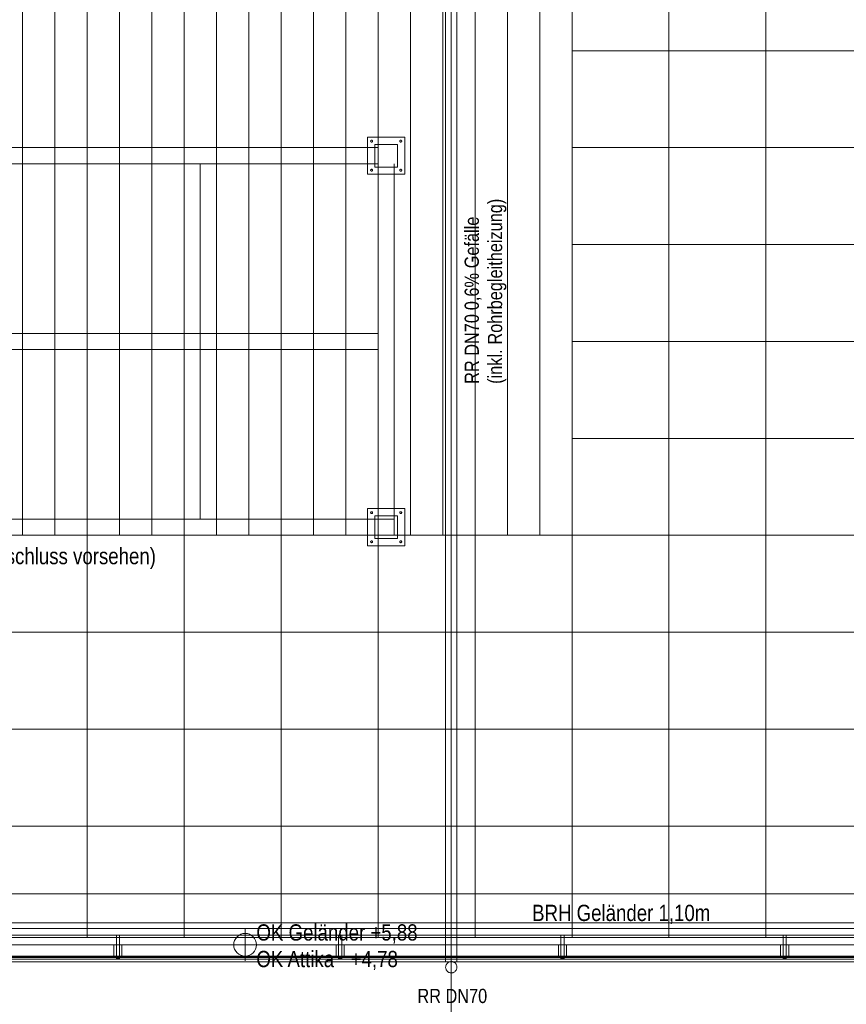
# Model space of a CAD drawing. Extents: x -620 to 300, y 62 to 1107.
# Tile 20 of 109: x -344 to -242, y 197 to 319. Entities that reach past the tile are written whole.
import ezdxf
from ezdxf.lldxf.tags import DXFTag

# ---------------------------------------------------------------- set-up
doc = ezdxf.new("R2010")
doc.units = 0
doc.layers.get('0').update_dxf_attribs({"lineweight": 35})
for name, color, linetype, lineweight, true_color in [('30 -33 Aussenwände- 7 Fassade_ Elemente', 7, 'Continuous', 9, 0x00aacc), ('30 -34 Innenwände- 6 Elemente', 7, 'Continuous', 9, 0xff6633), ('30 -36 Dächer- 3 Dachbeläge', 7, 'Continuous', 15, 0x9999ff), ('30 -36 Dächer- 4 Dachbekleidungen', 7, 'Continuous', 9, 0xccccff), ('40 -41 Abwasser_Wasser_Gas- 1 Abwasser + sanitäre Anlagen', 7, 'Continuous', 9, 0xff6633), ('70 -72 Beschriftung- 1 Beschriftung allgemein', 7, 'Continuous', 9, 0xff6633), ('70 -75 Raumstempel- 1 Raumstempel', 1, 'Continuous', 50, 0xff0000)]:
    doc.layers.add(name, color=color, linetype=linetype, lineweight=lineweight, true_color=true_color)
for name, color, linetype, lineweight in [('40 -41 Abwasser_Wasser_Gas- 2 Wasser-1', 7, 'Continuous', 15), ('60- 61 allgemeine Ausstattung- 4 Terrassen', 7, 'Continuous', 9), ('70 -71 Achsen- 1 Gebäudeachsen', 7, 'STRICHPUNKT2-A06G9G5P8I', 18), ('70 -72 Beschriftung- 5 Höhenkoten', 7, 'Continuous', 15), ('Keine-1', 7, 'Continuous', 15)]:
    doc.layers.add(name, color=color, linetype=linetype, lineweight=lineweight)
doc.styles.get("Standard").update_dxf_attribs({"font": 'ARIALN.TTF'})
tags = doc.linetypes.add('grob-A06G9G5Q8I', pattern=[14, 3, -8, 3]).pattern_tags.tags
tags[8:9] = [DXFTag(74, 4), DXFTag(75, 0), DXFTag(340, '0'), DXFTag(46, 0.0), DXFTag(50, 0.0), DXFTag(44, 0.0), DXFTag(45, 0.0)]
tags[6:7] = [DXFTag(74, 4), DXFTag(75, 0), DXFTag(340, '0'), DXFTag(46, 0.0), DXFTag(50, 0.0), DXFTag(44, 0.0), DXFTag(45, 0.0)]
tags[4:5] = [DXFTag(74, 4), DXFTag(75, 0), DXFTag(340, '0'), DXFTag(46, 0.0), DXFTag(50, 0.0), DXFTag(44, 0.0), DXFTag(45, 0.0)]
tags = doc.linetypes.add('STRICHPUNKT2-A06G9G5P8I', pattern=[12.7, 6.35, -3.175, 0, -3.175]).pattern_tags.tags
tags[10:11] = [DXFTag(74, 4), DXFTag(75, 0), DXFTag(340, '0'), DXFTag(46, 0.0), DXFTag(50, 0.0), DXFTag(44, 0.0), DXFTag(45, 0.0)]
tags[8:9] = [DXFTag(74, 4), DXFTag(75, 0), DXFTag(340, '0'), DXFTag(46, 0.0), DXFTag(50, 0.0), DXFTag(44, 0.0), DXFTag(45, 0.0)]
tags[6:7] = [DXFTag(74, 4), DXFTag(75, 0), DXFTag(340, '0'), DXFTag(46, 0.0), DXFTag(50, 0.0), DXFTag(44, 0.0), DXFTag(45, 0.0)]
tags[4:5] = [DXFTag(74, 4), DXFTag(75, 0), DXFTag(340, '0'), DXFTag(46, 0.0), DXFTag(50, 0.0), DXFTag(44, 0.0), DXFTag(45, 0.0)]

# ---------------------------------------------------------------- blocks, each defined once
blk = doc.blocks.new('Referenz-A06G9G5R8I')
at = {"layer": '30 -33 Aussenwände- 7 Fassade_ Elemente', "color": 0, "linetype": 'Continuous', "ltscale": 0.13}
blk.add_line((31.72, 203.13), (-395.08, 203.13), dxfattribs=at)
at = {"layer": '30 -34 Innenwände- 6 Elemente', "color": 0, "linetype": 'Continuous', "ltscale": 0.13}
for p, q in [((31.12, 206.63), (-399.28, 206.63)), ((-398.48, 205.83), (31.12, 205.83)), ((31.12, 204.63), (-397.28, 204.63)), ((-395.48, 202.83), (31.12, 202.83))]:
    blk.add_line(p, q, dxfattribs=at)
at = {"layer": '30 -36 Dächer- 3 Dachbeläge', "color": 0, "linetype": 'Continuous', "ltscale": 0.15}
for p, q in [((-398.48, 205.83), (31.12, 205.83)), ((31.12, 202.53), (-398.48, 202.53))]:
    blk.add_line(p, q, dxfattribs=at)
at = {"layer": '30 -36 Dächer- 3 Dachbeläge', "color": 0, "lineweight": 9}
for p, q in [((-331.53, 203.23), (-331.93, 203.23)), ((-331.93, 203.23), (-331.93, 202.83)), ((-331.53, 202.83), (-331.53, 203.23)), ((-304.03, 203.23), (-304.43, 203.23)), ((-304.43, 203.23), (-304.43, 202.83)), ((-304.03, 202.83), (-304.03, 203.23)), ((-276.53, 203.23), (-276.93, 203.23)), ((-276.93, 203.23), (-276.93, 202.83)), ((-276.53, 202.83), (-276.53, 203.23)), ((-249.03, 203.23), (-249.43, 203.23)), ((-249.43, 203.23), (-249.43, 202.83)), ((-249.03, 202.83), (-249.03, 203.23))]:
    blk.add_line(p, q, dxfattribs=at)
at = {"layer": '30 -36 Dächer- 3 Dachbeläge', "color": 0, "lineweight": 0}
for points in [[(-331.93, 202.83), (-331.93, 203.23), (-331.53, 202.83)], [(-331.53, 202.83), (-331.93, 203.23), (-331.53, 203.23)], [(-304.43, 202.83), (-304.43, 203.23), (-304.03, 202.83)], [(-304.03, 202.83), (-304.43, 203.23), (-304.03, 203.23)], [(-276.93, 202.83), (-276.93, 203.23), (-276.53, 202.83)], [(-276.53, 202.83), (-276.93, 203.23), (-276.53, 203.23)], [(-249.43, 202.83), (-249.43, 203.23), (-249.03, 202.83)], [(-249.03, 202.83), (-249.43, 203.23), (-249.03, 203.23)]]:
    blk.add_solid(points, dxfattribs=at)
at = {"layer": '30 -36 Dächer- 4 Dachbekleidungen', "color": 0, "linetype": 'Continuous', "ltscale": 0.13}
for p, q in [((31.12, 206.63), (-399.28, 206.63)), ((-398.48, 205.83), (31.12, 205.83)), ((-331.53, 205.83), (-331.93, 205.83)), ((-331.93, 205.83), (-331.93, 204.63)), ((-331.53, 204.63), (-331.53, 205.83)), ((-304.03, 205.83), (-304.43, 205.83)), ((-304.43, 205.83), (-304.43, 204.63)), ((-304.03, 204.63), (-304.03, 205.83)), ((-276.53, 205.83), (-276.93, 205.83)), ((-276.93, 205.83), (-276.93, 204.63)), ((-276.53, 204.63), (-276.53, 205.83)), ((-249.03, 205.83), (-249.43, 205.83)), ((-249.43, 205.83), (-249.43, 204.63)), ((-249.03, 204.63), (-249.03, 205.83)), ((31.12, 204.63), (-397.28, 204.63)), ((-332.23, 204.63), (-332.23, 203.23)), ((-331.93, 203.23), (-331.93, 204.63)), ((-331.53, 204.63), (-331.53, 203.23)), ((-331.23, 204.63), (-331.23, 203.23)), ((-304.73, 204.63), (-304.73, 203.23)), ((-304.43, 203.23), (-304.43, 204.63)), ((-304.03, 204.63), (-304.03, 203.23)), ((-303.73, 204.63), (-303.73, 203.23)), ((-277.23, 204.63), (-277.23, 203.23)), ((-276.93, 203.23), (-276.93, 204.63)), ((-276.53, 204.63), (-276.53, 203.23)), ((-276.23, 204.63), (-276.23, 203.23)), ((-249.73, 204.63), (-249.73, 203.23)), ((-249.43, 203.23), (-249.43, 204.63)), ((-249.03, 204.63), (-249.03, 203.23)), ((-248.73, 204.63), (-248.73, 203.23)), ((-395.48, 202.83), (31.12, 202.83)), ((-332.23, 203.23), (-331.93, 203.23)), ((-331.53, 203.23), (-331.93, 203.23)), ((-331.23, 203.23), (-331.53, 203.23)), ((-304.73, 203.23), (-304.43, 203.23)), ((-304.03, 203.23), (-304.43, 203.23)), ((-303.73, 203.23), (-304.03, 203.23)), ((-277.23, 203.23), (-276.93, 203.23)), ((-276.53, 203.23), (-276.93, 203.23)), ((-276.23, 203.23), (-276.53, 203.23)), ((-249.73, 203.23), (-249.43, 203.23)), ((-249.03, 203.23), (-249.43, 203.23)), ((-248.73, 203.23), (-249.03, 203.23))]:
    blk.add_line(p, q, dxfattribs=at)
at = {"layer": '40 -41 Abwasser_Wasser_Gas- 1 Abwasser + sanitäre Anlagen', "color": 0, "linetype": 'grob-A06G9G5Q8I', "ltscale": 0.13}
for p, q in [((-291.18, 202.52), (-291.18, 365.77)), ((-289.78, 365.77), (-289.78, 202.52)), ((-289.78, 202.52), (-291.18, 202.52))]:
    blk.add_line(p, q, dxfattribs=at)
at = {"layer": '40 -41 Abwasser_Wasser_Gas- 2 Wasser-1', "color": 0, "linetype": 'Continuous', "ltscale": 0.15}
for p, q in [((-290.96, 202.36), (-290.9, 202.4)), ((-290.96, 202.36), (-290.9, 202.4)), ((-290.9, 202.4), (-290.85, 202.44)), ((-290.9, 202.4), (-290.85, 202.44)), ((-290.85, 202.44), (-290.79, 202.48)), ((-290.85, 202.44), (-290.79, 202.48)), ((-290.79, 202.48), (-290.72, 202.5)), ((-290.79, 202.48), (-290.72, 202.5)), ((-290.72, 202.5), (-290.66, 202.52)), ((-290.72, 202.5), (-290.66, 202.52)), ((-290.66, 202.52), (-290.59, 202.54)), ((-290.66, 202.52), (-290.59, 202.54)), ((-290.59, 202.54), (-290.52, 202.55)), ((-290.59, 202.54), (-290.52, 202.55)), ((-290.52, 202.55), (-290.46, 202.55)), ((-290.52, 202.55), (-290.46, 202.55)), ((-290.46, 202.55), (-290.39, 202.54)), ((-290.46, 202.55), (-290.39, 202.54)), ((-290.39, 202.54), (-290.32, 202.53)), ((-290.39, 202.54), (-290.32, 202.53)), ((-290.32, 202.53), (-290.25, 202.51)), ((-290.32, 202.53), (-290.25, 202.51)), ((-290.25, 202.51), (-290.19, 202.49)), ((-290.25, 202.51), (-290.19, 202.49)), ((-290.19, 202.49), (-290.13, 202.45)), ((-290.19, 202.49), (-290.13, 202.45)), ((-290.13, 202.45), (-290.07, 202.42)), ((-290.13, 202.45), (-290.07, 202.42)), ((-290.07, 202.42), (-290.02, 202.37)), ((-290.07, 202.42), (-290.02, 202.37)), ((-291.18, 201.87), (-291.17, 201.94)), ((-291.18, 201.87), (-291.17, 201.94)), ((-291.18, 201.8), (-291.18, 201.87)), ((-291.18, 201.8), (-291.18, 201.87)), ((-291.17, 201.73), (-291.18, 201.8)), ((-291.17, 201.73), (-291.18, 201.8)), ((-291.17, 201.94), (-291.16, 202.01)), ((-291.17, 201.94), (-291.16, 202.01)), ((-291.15, 201.67), (-291.17, 201.73)), ((-291.15, 201.67), (-291.17, 201.73)), ((-291.16, 202.01), (-291.14, 202.07)), ((-291.16, 202.01), (-291.14, 202.07)), ((-291.13, 201.6), (-291.15, 201.67)), ((-291.13, 201.6), (-291.15, 201.67)), ((-291.14, 202.07), (-291.12, 202.14)), ((-291.14, 202.07), (-291.12, 202.14)), ((-291.11, 201.54), (-291.13, 201.6)), ((-291.11, 201.54), (-291.13, 201.6)), ((-291.12, 202.14), (-291.08, 202.2)), ((-291.12, 202.14), (-291.08, 202.2)), ((-291.07, 201.48), (-291.11, 201.54)), ((-291.07, 201.48), (-291.11, 201.54)), ((-291.08, 202.2), (-291.05, 202.26)), ((-291.08, 202.2), (-291.05, 202.26)), ((-291.03, 201.42), (-291.07, 201.48)), ((-291.03, 201.42), (-291.07, 201.48)), ((-291.05, 202.26), (-291, 202.31)), ((-291.05, 202.26), (-291, 202.31)), ((-290.99, 201.37), (-291.03, 201.42)), ((-290.99, 201.37), (-291.03, 201.42)), ((-291, 202.31), (-290.96, 202.36)), ((-291, 202.31), (-290.96, 202.36)), ((-290.94, 201.32), (-290.99, 201.37)), ((-290.94, 201.32), (-290.99, 201.37)), ((-290.89, 201.28), (-290.94, 201.32)), ((-290.89, 201.28), (-290.94, 201.32)), ((-290.83, 201.24), (-290.89, 201.28)), ((-290.83, 201.24), (-290.89, 201.28)), ((-290.77, 201.21), (-290.83, 201.24)), ((-290.77, 201.21), (-290.83, 201.24)), ((-290.7, 201.18), (-290.77, 201.21)), ((-290.7, 201.18), (-290.77, 201.21)), ((-290.64, 201.17), (-290.7, 201.18)), ((-290.64, 201.17), (-290.7, 201.18)), ((-290.57, 201.15), (-290.64, 201.17)), ((-290.57, 201.15), (-290.64, 201.17)), ((-290.3, 201.17), (-290.36, 201.16)), ((-290.3, 201.17), (-290.36, 201.16)), ((-290.23, 201.19), (-290.3, 201.17)), ((-290.23, 201.19), (-290.3, 201.17)), ((-290.17, 201.22), (-290.23, 201.19)), ((-290.17, 201.22), (-290.23, 201.19)), ((-290.11, 201.25), (-290.17, 201.22)), ((-290.11, 201.25), (-290.17, 201.22)), ((-290.05, 201.29), (-290.11, 201.25)), ((-290.05, 201.29), (-290.11, 201.25)), ((-290, 201.34), (-290.05, 201.29)), ((-290, 201.34), (-290.05, 201.29)), ((-290.02, 202.37), (-289.97, 202.33)), ((-290.02, 202.37), (-289.97, 202.33)), ((-289.95, 201.39), (-290, 201.34)), ((-289.95, 201.39), (-290, 201.34)), ((-289.97, 202.33), (-289.92, 202.27)), ((-289.97, 202.33), (-289.92, 202.27)), ((-289.91, 201.44), (-289.95, 201.39)), ((-289.91, 201.44), (-289.95, 201.39)), ((-289.92, 202.27), (-289.88, 202.22)), ((-289.92, 202.27), (-289.88, 202.22)), ((-289.87, 201.5), (-289.91, 201.44)), ((-289.87, 201.5), (-289.91, 201.44)), ((-289.88, 202.22), (-289.85, 202.16)), ((-289.88, 202.22), (-289.85, 202.16)), ((-289.84, 201.56), (-289.87, 201.5)), ((-289.84, 201.56), (-289.87, 201.5)), ((-289.85, 202.16), (-289.82, 202.09)), ((-289.85, 202.16), (-289.82, 202.09)), ((-289.82, 201.62), (-289.84, 201.56)), ((-289.82, 201.62), (-289.84, 201.56)), ((-289.82, 202.09), (-289.8, 202.03)), ((-289.82, 202.09), (-289.8, 202.03)), ((-289.8, 201.69), (-289.82, 201.62)), ((-289.8, 201.69), (-289.82, 201.62)), ((-289.8, 202.03), (-289.79, 201.96)), ((-289.8, 202.03), (-289.79, 201.96)), ((-289.78, 201.76), (-289.8, 201.69)), ((-289.78, 201.76), (-289.8, 201.69)), ((-289.79, 201.96), (-289.78, 201.89)), ((-289.79, 201.96), (-289.78, 201.89)), ((-289.78, 201.89), (-289.78, 201.82)), ((-289.78, 201.89), (-289.78, 201.82)), ((-289.78, 201.82), (-289.78, 201.76)), ((-289.78, 201.82), (-289.78, 201.76)), ((-290.5, 201.15), (-290.57, 201.15)), ((-290.5, 201.15), (-290.57, 201.15)), ((-290.43, 201.15), (-290.5, 201.15)), ((-290.43, 201.15), (-290.5, 201.15)), ((-290.36, 201.16), (-290.43, 201.15)), ((-290.36, 201.16), (-290.43, 201.15))]:
    blk.add_line(p, q, dxfattribs=at)
at = {"layer": '60- 61 allgemeine Ausstattung- 4 Terrassen', "color": 0}
for p, q in [((-343.54, 255.33), (-343.54, 363.99)), ((-339.54, 255.33), (-339.54, 363.99)), ((-335.54, 255.33), (-335.54, 363.99)), ((-331.54, 255.33), (-331.54, 363.99)), ((-327.54, 255.33), (-327.54, 363.99)), ((-323.54, 255.33), (-323.54, 363.99)), ((-319.54, 255.33), (-319.54, 363.99)), ((-315.54, 255.33), (-315.54, 363.99)), ((-311.54, 255.33), (-311.54, 363.99)), ((-307.54, 255.33), (-307.54, 363.99)), ((-303.54, 255.33), (-303.54, 363.99)), ((-299.54, 255.33), (-299.54, 363.99)), ((-295.54, 255.33), (-295.54, 363.99)), ((-291.54, 255.33), (-291.54, 363.99)), ((-287.54, 255.33), (-287.54, 363.99)), ((-283.54, 255.33), (-283.54, 363.99)), ((-279.54, 255.33), (-279.54, 363.99)), ((-275.54, 205.53), (-275.54, 363.99)), ((-275.54, 363.99), (-275.54, 255.33)), ((-275.54, 303.33), (-275.54, 363.99)), ((-263.54, 205.53), (-263.54, 363.99)), ((-251.54, 205.53), (-251.54, 363.99)), ((-275.54, 315.33), (-138.06, 315.33)), ((-299.94, 303.73), (-297.14, 303.73)), ((-299.94, 300.93), (-299.94, 303.73)), ((-297.14, 303.73), (-297.14, 300.93)), ((-275.54, 303.33), (-138.06, 303.33)), ((-275.54, 255.33), (-275.54, 303.33)), ((-297.14, 300.93), (-299.94, 300.93)), ((-275.54, 291.33), (-138.06, 291.33)), ((-275.54, 279.33), (-138.06, 279.33)), ((-275.54, 267.33), (-138.06, 267.33)), ((-299.94, 257.73), (-297.14, 257.73)), ((-299.94, 254.93), (-299.94, 257.73)), ((-297.14, 257.73), (-297.14, 254.93)), ((-275.54, 255.33), (-395.54, 255.33)), ((-395.54, 255.33), (-275.54, 255.33)), ((-335.54, 205.53), (-335.54, 255.33)), ((-323.54, 205.53), (-323.54, 255.33)), ((-311.54, 205.53), (-311.54, 255.33)), ((-297.14, 254.93), (-299.94, 254.93)), ((-299.54, 205.53), (-299.54, 255.33)), ((-287.54, 205.53), (-287.54, 255.33)), ((-275.54, 255.33), (-138.06, 255.33)), ((-443.54, 243.33), (-138.06, 243.33)), ((-443.54, 231.33), (-138.06, 231.33)), ((-443.54, 219.33), (-138.06, 219.33)), ((-447.08, 207.33), (-138.06, 207.33)), ((-399.28, 205.53), (-138.06, 205.53))]:
    blk.add_line(p, q, dxfattribs=at)
at = {"layer": '60- 61 allgemeine Ausstattung- 4 Terrassen', "color": 0, "linetype": 'grob-A06G9G5Q8I', "ltscale": 0.13}
for p, q in [((-395.54, 303.33), (-299.54, 303.33)), ((-299.54, 301.33), (-393.54, 301.33)), ((-323.54, 301.33), (-323.54, 257.33)), ((-321.54, 301.33), (-321.54, 257.33)), ((-299.54, 302.33), (-299.54, 257.33)), ((-297.54, 301.33), (-297.54, 255.33)), ((-393.54, 280.33), (-299.54, 280.33)), ((-299.54, 278.33), (-393.54, 278.33)), ((-395.54, 257.33), (-297.54, 257.33)), ((-297.54, 255.33), (-395.54, 255.33))]:
    blk.add_line(p, q, dxfattribs=at)
at = {"layer": '60- 61 allgemeine Ausstattung- 4 Terrassen', "color": 0, "linetype": 'Continuous', "lineweight": 18, "ltscale": 0.18}
blk.add_line((31.12, 202.53), (-395.08, 202.53), dxfattribs=at)
at = {"layer": '70 -71 Achsen- 1 Gebäudeachsen', "color": 0, "linetype": 'STRICHPUNKT2-A06G9G5P8I', "ltscale": 0.18}
for p, q in [((-290.48, 1075.87), (-290.48, 76.43)), ((-538.53, 210.93), (76.47, 210.93))]:
    blk.add_line(p, q, dxfattribs=at)
at = {"layer": '70 -72 Beschriftung- 5 Höhenkoten', "color": 0, "linetype": 'Continuous', "ltscale": 0.15}
for p, q in [((-316, 202.63), (-316, 206.63)), ((-316, 204.63), (-316, 206.03)), ((-316, 206.03), (-316, 204.63)), ((-318, 204.63), (-290.51, 204.63)), ((-317.4, 204.63), (-316, 204.63)), ((-316, 204.63), (-317.4, 204.63)), ((-314.6, 204.63), (-316, 204.63)), ((-316, 204.63), (-316, 203.23)), ((-316, 204.63), (-314.6, 204.63)), ((-316, 203.23), (-316, 204.63))]:
    blk.add_line(p, q, dxfattribs=at)
for major_axis in [(0, 1.4), (1.4, 0), (-1.4, 0), (0, -1.4)]:
    blk.add_ellipse((-316, 204.63), major_axis=major_axis, ratio=1, start_param=0, end_param=1.570796, dxfattribs=at)
at = {"layer": '70 -75 Raumstempel- 1 Raumstempel', "color": 0, "linetype": 'Continuous', "ltscale": 0.5}
blk.add_line((-401.48, 203.13), (31.72, 203.13), dxfattribs=at)
at = {"layer": 'Keine-1', "color": 0, "linetype": 'grob-A06G9G5Q8I', "lineweight": 9, "ltscale": 0.13}
for p, q in [((-300.84, 304.63), (-296.24, 304.63)), ((-300.84, 300.03), (-300.84, 304.63)), ((-300.46, 304.15), (-300.45, 304.17)), ((-300.46, 304.14), (-300.46, 304.15)), ((-300.46, 304.13), (-300.46, 304.14)), ((-300.46, 304.12), (-300.46, 304.13)), ((-300.46, 304.11), (-300.46, 304.12)), ((-300.45, 304.1), (-300.46, 304.11)), ((-300.45, 304.18), (-300.44, 304.19)), ((-300.45, 304.17), (-300.45, 304.18)), ((-300.45, 304.09), (-300.45, 304.1)), ((-300.44, 304.07), (-300.45, 304.09)), ((-300.44, 304.2), (-300.43, 304.21)), ((-300.44, 304.19), (-300.44, 304.2)), ((-300.44, 304.06), (-300.44, 304.07)), ((-300.43, 304.06), (-300.44, 304.06)), ((-300.43, 304.21), (-300.42, 304.22)), ((-300.42, 304.05), (-300.43, 304.06)), ((-300.42, 304.22), (-300.41, 304.22)), ((-300.41, 304.04), (-300.42, 304.05)), ((-300.41, 304.23), (-300.4, 304.24)), ((-300.41, 304.22), (-300.41, 304.23)), ((-300.41, 304.03), (-300.41, 304.04)), ((-300.4, 304.03), (-300.41, 304.03)), ((-300.4, 304.24), (-300.38, 304.24)), ((-300.38, 304.02), (-300.4, 304.03)), ((-300.38, 304.24), (-300.37, 304.25)), ((-300.37, 304.02), (-300.38, 304.02)), ((-300.37, 304.25), (-300.36, 304.25)), ((-300.36, 304.01), (-300.37, 304.02)), ((-300.36, 304.25), (-300.35, 304.25)), ((-300.35, 304.01), (-300.36, 304.01)), ((-300.35, 304.25), (-300.34, 304.25)), ((-300.34, 304.01), (-300.35, 304.01)), ((-300.34, 304.25), (-300.33, 304.25)), ((-300.33, 304.01), (-300.34, 304.01)), ((-300.33, 304.25), (-300.32, 304.25)), ((-300.32, 304.01), (-300.33, 304.01)), ((-300.32, 304.25), (-300.3, 304.25)), ((-300.3, 304.02), (-300.32, 304.01)), ((-300.3, 304.25), (-300.29, 304.24)), ((-300.29, 304.02), (-300.3, 304.02)), ((-300.29, 304.24), (-300.28, 304.24)), ((-300.28, 304.03), (-300.29, 304.02)), ((-300.28, 304.24), (-300.27, 304.23)), ((-300.27, 304.03), (-300.28, 304.03)), ((-300.27, 304.23), (-300.26, 304.22)), ((-300.26, 304.04), (-300.27, 304.03)), ((-300.26, 304.22), (-300.25, 304.22)), ((-300.25, 304.05), (-300.26, 304.04)), ((-300.25, 304.22), (-300.25, 304.21)), ((-300.25, 304.21), (-300.24, 304.2)), ((-300.24, 304.06), (-300.25, 304.06)), ((-300.25, 304.06), (-300.25, 304.05)), ((-300.24, 304.2), (-300.23, 304.19)), ((-300.23, 304.07), (-300.24, 304.06)), ((-300.23, 304.19), (-300.23, 304.18)), ((-300.23, 304.18), (-300.22, 304.17)), ((-300.22, 304.1), (-300.23, 304.09)), ((-300.23, 304.09), (-300.23, 304.07)), ((-300.22, 304.17), (-300.22, 304.15)), ((-300.22, 304.15), (-300.22, 304.14)), ((-300.22, 304.14), (-300.22, 304.13)), ((-300.22, 304.13), (-300.22, 304.12)), ((-300.22, 304.12), (-300.22, 304.11)), ((-300.22, 304.11), (-300.22, 304.1)), ((-296.86, 304.15), (-296.85, 304.17)), ((-296.86, 304.14), (-296.86, 304.15)), ((-296.86, 304.13), (-296.86, 304.14)), ((-296.86, 304.12), (-296.86, 304.13)), ((-296.86, 304.11), (-296.86, 304.12)), ((-296.85, 304.1), (-296.86, 304.11)), ((-296.85, 304.18), (-296.84, 304.19)), ((-296.85, 304.17), (-296.85, 304.18)), ((-296.85, 304.09), (-296.85, 304.1)), ((-296.84, 304.07), (-296.85, 304.09)), ((-296.84, 304.2), (-296.83, 304.21)), ((-296.84, 304.19), (-296.84, 304.2)), ((-296.84, 304.06), (-296.84, 304.07)), ((-296.83, 304.06), (-296.84, 304.06)), ((-296.83, 304.21), (-296.82, 304.22)), ((-296.82, 304.05), (-296.83, 304.06)), ((-296.82, 304.22), (-296.81, 304.22)), ((-296.81, 304.04), (-296.82, 304.05)), ((-296.81, 304.23), (-296.8, 304.24)), ((-296.81, 304.22), (-296.81, 304.23)), ((-296.81, 304.03), (-296.81, 304.04)), ((-296.8, 304.03), (-296.81, 304.03)), ((-296.8, 304.24), (-296.78, 304.24)), ((-296.78, 304.02), (-296.8, 304.03)), ((-296.78, 304.24), (-296.77, 304.25)), ((-296.77, 304.02), (-296.78, 304.02)), ((-296.77, 304.25), (-296.76, 304.25)), ((-296.76, 304.01), (-296.77, 304.02)), ((-296.76, 304.25), (-296.75, 304.25)), ((-296.75, 304.01), (-296.76, 304.01)), ((-296.75, 304.25), (-296.74, 304.25)), ((-296.74, 304.01), (-296.75, 304.01)), ((-296.74, 304.25), (-296.73, 304.25)), ((-296.73, 304.01), (-296.74, 304.01)), ((-296.73, 304.25), (-296.72, 304.25)), ((-296.72, 304.01), (-296.73, 304.01)), ((-296.72, 304.25), (-296.7, 304.25)), ((-296.7, 304.02), (-296.72, 304.01)), ((-296.7, 304.25), (-296.69, 304.24)), ((-296.69, 304.02), (-296.7, 304.02)), ((-296.69, 304.24), (-296.68, 304.24)), ((-296.68, 304.03), (-296.69, 304.02)), ((-296.68, 304.24), (-296.67, 304.23)), ((-296.67, 304.03), (-296.68, 304.03)), ((-296.67, 304.23), (-296.66, 304.22)), ((-296.66, 304.04), (-296.67, 304.03)), ((-296.66, 304.22), (-296.65, 304.22)), ((-296.65, 304.05), (-296.66, 304.04)), ((-296.65, 304.22), (-296.65, 304.21)), ((-296.65, 304.21), (-296.64, 304.2)), ((-296.64, 304.06), (-296.65, 304.06)), ((-296.65, 304.06), (-296.65, 304.05)), ((-296.64, 304.2), (-296.63, 304.19)), ((-296.63, 304.07), (-296.64, 304.06)), ((-296.63, 304.19), (-296.63, 304.18)), ((-296.63, 304.18), (-296.62, 304.17)), ((-296.62, 304.1), (-296.63, 304.09)), ((-296.63, 304.09), (-296.63, 304.07)), ((-296.62, 304.17), (-296.62, 304.15)), ((-296.62, 304.15), (-296.62, 304.14)), ((-296.62, 304.14), (-296.62, 304.13)), ((-296.62, 304.13), (-296.62, 304.12)), ((-296.62, 304.12), (-296.62, 304.11)), ((-296.62, 304.11), (-296.62, 304.1)), ((-296.24, 304.63), (-296.24, 300.03)), ((-296.24, 300.03), (-300.84, 300.03)), ((-300.46, 300.55), (-300.45, 300.57)), ((-300.46, 300.54), (-300.46, 300.55)), ((-300.46, 300.53), (-300.46, 300.54)), ((-300.46, 300.52), (-300.46, 300.53)), ((-300.46, 300.51), (-300.46, 300.52)), ((-300.45, 300.5), (-300.46, 300.51)), ((-300.45, 300.58), (-300.44, 300.59)), ((-300.45, 300.57), (-300.45, 300.58)), ((-300.45, 300.49), (-300.45, 300.5)), ((-300.44, 300.47), (-300.45, 300.49)), ((-300.44, 300.6), (-300.43, 300.61)), ((-300.44, 300.59), (-300.44, 300.6)), ((-300.44, 300.46), (-300.44, 300.47)), ((-300.43, 300.46), (-300.44, 300.46)), ((-300.43, 300.61), (-300.42, 300.62)), ((-300.42, 300.45), (-300.43, 300.46)), ((-300.42, 300.62), (-300.41, 300.62)), ((-300.41, 300.44), (-300.42, 300.45)), ((-300.41, 300.63), (-300.4, 300.64)), ((-300.41, 300.62), (-300.41, 300.63)), ((-300.41, 300.43), (-300.41, 300.44)), ((-300.4, 300.43), (-300.41, 300.43)), ((-300.4, 300.64), (-300.38, 300.64)), ((-300.38, 300.42), (-300.4, 300.43)), ((-300.38, 300.64), (-300.37, 300.65)), ((-300.37, 300.42), (-300.38, 300.42)), ((-300.37, 300.65), (-300.36, 300.65)), ((-300.36, 300.41), (-300.37, 300.42)), ((-300.36, 300.65), (-300.35, 300.65)), ((-300.35, 300.41), (-300.36, 300.41)), ((-300.35, 300.65), (-300.34, 300.65)), ((-300.34, 300.41), (-300.35, 300.41)), ((-300.34, 300.65), (-300.33, 300.65)), ((-300.33, 300.41), (-300.34, 300.41)), ((-300.33, 300.65), (-300.32, 300.65)), ((-300.32, 300.41), (-300.33, 300.41)), ((-300.32, 300.65), (-300.3, 300.65)), ((-300.3, 300.42), (-300.32, 300.41)), ((-300.3, 300.65), (-300.29, 300.64)), ((-300.29, 300.42), (-300.3, 300.42)), ((-300.29, 300.64), (-300.28, 300.64)), ((-300.28, 300.43), (-300.29, 300.42)), ((-300.28, 300.64), (-300.27, 300.63)), ((-300.27, 300.43), (-300.28, 300.43)), ((-300.27, 300.63), (-300.26, 300.62)), ((-300.26, 300.44), (-300.27, 300.43)), ((-300.26, 300.62), (-300.25, 300.62)), ((-300.25, 300.45), (-300.26, 300.44)), ((-300.25, 300.62), (-300.25, 300.61)), ((-300.25, 300.61), (-300.24, 300.6)), ((-300.24, 300.46), (-300.25, 300.46)), ((-300.25, 300.46), (-300.25, 300.45)), ((-300.24, 300.6), (-300.23, 300.59)), ((-300.23, 300.47), (-300.24, 300.46)), ((-300.23, 300.59), (-300.23, 300.58)), ((-300.23, 300.58), (-300.22, 300.57)), ((-300.22, 300.5), (-300.23, 300.49)), ((-300.23, 300.49), (-300.23, 300.47)), ((-300.22, 300.57), (-300.22, 300.55)), ((-300.22, 300.55), (-300.22, 300.54)), ((-300.22, 300.54), (-300.22, 300.53)), ((-300.22, 300.53), (-300.22, 300.52)), ((-300.22, 300.52), (-300.22, 300.51)), ((-300.22, 300.51), (-300.22, 300.5)), ((-296.86, 300.55), (-296.85, 300.57)), ((-296.86, 300.54), (-296.86, 300.55)), ((-296.86, 300.53), (-296.86, 300.54)), ((-296.86, 300.52), (-296.86, 300.53)), ((-296.86, 300.51), (-296.86, 300.52)), ((-296.85, 300.5), (-296.86, 300.51)), ((-296.85, 300.58), (-296.84, 300.59)), ((-296.85, 300.57), (-296.85, 300.58)), ((-296.85, 300.49), (-296.85, 300.5)), ((-296.84, 300.47), (-296.85, 300.49)), ((-296.84, 300.6), (-296.83, 300.61)), ((-296.84, 300.59), (-296.84, 300.6)), ((-296.84, 300.46), (-296.84, 300.47)), ((-296.83, 300.46), (-296.84, 300.46)), ((-296.83, 300.61), (-296.82, 300.62)), ((-296.82, 300.45), (-296.83, 300.46)), ((-296.82, 300.62), (-296.81, 300.62)), ((-296.81, 300.44), (-296.82, 300.45)), ((-296.81, 300.63), (-296.8, 300.64)), ((-296.81, 300.62), (-296.81, 300.63)), ((-296.81, 300.43), (-296.81, 300.44)), ((-296.8, 300.43), (-296.81, 300.43)), ((-296.8, 300.64), (-296.78, 300.64)), ((-296.78, 300.42), (-296.8, 300.43)), ((-296.78, 300.64), (-296.77, 300.65)), ((-296.77, 300.42), (-296.78, 300.42)), ((-296.77, 300.65), (-296.76, 300.65)), ((-296.76, 300.41), (-296.77, 300.42)), ((-296.76, 300.65), (-296.75, 300.65)), ((-296.75, 300.41), (-296.76, 300.41)), ((-296.75, 300.65), (-296.74, 300.65)), ((-296.74, 300.41), (-296.75, 300.41)), ((-296.74, 300.65), (-296.73, 300.65)), ((-296.73, 300.41), (-296.74, 300.41)), ((-296.73, 300.65), (-296.72, 300.65)), ((-296.72, 300.41), (-296.73, 300.41)), ((-296.72, 300.65), (-296.7, 300.65)), ((-296.7, 300.42), (-296.72, 300.41)), ((-296.7, 300.65), (-296.69, 300.64)), ((-296.69, 300.42), (-296.7, 300.42)), ((-296.69, 300.64), (-296.68, 300.64)), ((-296.68, 300.43), (-296.69, 300.42)), ((-296.68, 300.64), (-296.67, 300.63)), ((-296.67, 300.43), (-296.68, 300.43)), ((-296.67, 300.63), (-296.66, 300.62)), ((-296.66, 300.44), (-296.67, 300.43)), ((-296.66, 300.62), (-296.65, 300.62)), ((-296.65, 300.45), (-296.66, 300.44)), ((-296.65, 300.62), (-296.65, 300.61)), ((-296.65, 300.61), (-296.64, 300.6)), ((-296.64, 300.46), (-296.65, 300.46)), ((-296.65, 300.46), (-296.65, 300.45)), ((-296.64, 300.6), (-296.63, 300.59)), ((-296.63, 300.47), (-296.64, 300.46)), ((-296.63, 300.59), (-296.63, 300.58)), ((-296.63, 300.58), (-296.62, 300.57)), ((-296.62, 300.5), (-296.63, 300.49)), ((-296.63, 300.49), (-296.63, 300.47)), ((-296.62, 300.57), (-296.62, 300.55)), ((-296.62, 300.55), (-296.62, 300.54)), ((-296.62, 300.54), (-296.62, 300.53)), ((-296.62, 300.53), (-296.62, 300.52)), ((-296.62, 300.52), (-296.62, 300.51)), ((-296.62, 300.51), (-296.62, 300.5)), ((-300.84, 258.63), (-296.24, 258.63)), ((-300.84, 254.03), (-300.84, 258.63)), ((-296.24, 258.63), (-296.24, 254.03)), ((-300.46, 258.15), (-300.45, 258.17)), ((-300.46, 258.14), (-300.46, 258.15)), ((-300.46, 258.13), (-300.46, 258.14)), ((-300.46, 258.12), (-300.46, 258.13)), ((-300.46, 258.11), (-300.46, 258.12)), ((-300.45, 258.1), (-300.46, 258.11)), ((-300.45, 258.18), (-300.44, 258.19)), ((-300.45, 258.17), (-300.45, 258.18)), ((-300.45, 258.09), (-300.45, 258.1)), ((-300.44, 258.07), (-300.45, 258.09)), ((-300.44, 258.2), (-300.43, 258.21)), ((-300.44, 258.19), (-300.44, 258.2)), ((-300.44, 258.06), (-300.44, 258.07)), ((-300.43, 258.06), (-300.44, 258.06)), ((-300.43, 258.21), (-300.42, 258.22)), ((-300.42, 258.05), (-300.43, 258.06)), ((-300.42, 258.22), (-300.41, 258.22)), ((-300.41, 258.04), (-300.42, 258.05)), ((-300.41, 258.23), (-300.4, 258.24)), ((-300.41, 258.22), (-300.41, 258.23)), ((-300.41, 258.03), (-300.41, 258.04)), ((-300.4, 258.03), (-300.41, 258.03)), ((-300.4, 258.24), (-300.38, 258.24)), ((-300.38, 258.02), (-300.4, 258.03)), ((-300.38, 258.24), (-300.37, 258.25)), ((-300.37, 258.02), (-300.38, 258.02)), ((-300.37, 258.25), (-300.36, 258.25)), ((-300.36, 258.01), (-300.37, 258.02)), ((-300.36, 258.25), (-300.35, 258.25)), ((-300.35, 258.01), (-300.36, 258.01)), ((-300.35, 258.25), (-300.34, 258.25)), ((-300.34, 258.01), (-300.35, 258.01)), ((-300.34, 258.25), (-300.33, 258.25)), ((-300.33, 258.01), (-300.34, 258.01)), ((-300.33, 258.25), (-300.32, 258.25)), ((-300.32, 258.01), (-300.33, 258.01)), ((-300.32, 258.25), (-300.3, 258.25)), ((-300.3, 258.02), (-300.32, 258.01)), ((-300.3, 258.25), (-300.29, 258.24)), ((-300.29, 258.02), (-300.3, 258.02)), ((-300.29, 258.24), (-300.28, 258.24)), ((-300.28, 258.03), (-300.29, 258.02)), ((-300.28, 258.24), (-300.27, 258.23)), ((-300.27, 258.03), (-300.28, 258.03)), ((-300.27, 258.23), (-300.26, 258.22)), ((-300.26, 258.04), (-300.27, 258.03)), ((-300.26, 258.22), (-300.25, 258.22)), ((-300.25, 258.05), (-300.26, 258.04)), ((-300.25, 258.22), (-300.25, 258.21)), ((-300.25, 258.21), (-300.24, 258.2)), ((-300.24, 258.06), (-300.25, 258.06)), ((-300.25, 258.06), (-300.25, 258.05)), ((-300.24, 258.2), (-300.23, 258.19)), ((-300.23, 258.07), (-300.24, 258.06)), ((-300.23, 258.19), (-300.23, 258.18)), ((-300.23, 258.18), (-300.22, 258.17)), ((-300.22, 258.1), (-300.23, 258.09)), ((-300.23, 258.09), (-300.23, 258.07)), ((-300.22, 258.17), (-300.22, 258.15)), ((-300.22, 258.15), (-300.22, 258.14)), ((-300.22, 258.14), (-300.22, 258.13)), ((-300.22, 258.13), (-300.22, 258.12)), ((-300.22, 258.12), (-300.22, 258.11)), ((-300.22, 258.11), (-300.22, 258.1)), ((-296.86, 258.15), (-296.85, 258.17)), ((-296.86, 258.14), (-296.86, 258.15)), ((-296.86, 258.13), (-296.86, 258.14)), ((-296.86, 258.12), (-296.86, 258.13)), ((-296.86, 258.11), (-296.86, 258.12)), ((-296.85, 258.1), (-296.86, 258.11)), ((-296.85, 258.18), (-296.84, 258.19)), ((-296.85, 258.17), (-296.85, 258.18)), ((-296.85, 258.09), (-296.85, 258.1)), ((-296.84, 258.07), (-296.85, 258.09)), ((-296.84, 258.2), (-296.83, 258.21)), ((-296.84, 258.19), (-296.84, 258.2)), ((-296.84, 258.06), (-296.84, 258.07)), ((-296.83, 258.06), (-296.84, 258.06)), ((-296.83, 258.21), (-296.82, 258.22)), ((-296.82, 258.05), (-296.83, 258.06)), ((-296.82, 258.22), (-296.81, 258.22)), ((-296.81, 258.04), (-296.82, 258.05)), ((-296.81, 258.23), (-296.8, 258.24)), ((-296.81, 258.22), (-296.81, 258.23)), ((-296.81, 258.03), (-296.81, 258.04)), ((-296.8, 258.03), (-296.81, 258.03)), ((-296.8, 258.24), (-296.78, 258.24)), ((-296.78, 258.02), (-296.8, 258.03)), ((-296.78, 258.24), (-296.77, 258.25)), ((-296.77, 258.02), (-296.78, 258.02)), ((-296.77, 258.25), (-296.76, 258.25)), ((-296.76, 258.01), (-296.77, 258.02)), ((-296.76, 258.25), (-296.75, 258.25)), ((-296.75, 258.01), (-296.76, 258.01)), ((-296.75, 258.25), (-296.74, 258.25)), ((-296.74, 258.01), (-296.75, 258.01)), ((-296.74, 258.25), (-296.73, 258.25)), ((-296.73, 258.01), (-296.74, 258.01)), ((-296.73, 258.25), (-296.72, 258.25)), ((-296.72, 258.01), (-296.73, 258.01)), ((-296.72, 258.25), (-296.7, 258.25)), ((-296.7, 258.02), (-296.72, 258.01)), ((-296.7, 258.25), (-296.69, 258.24)), ((-296.69, 258.02), (-296.7, 258.02)), ((-296.69, 258.24), (-296.68, 258.24)), ((-296.68, 258.03), (-296.69, 258.02)), ((-296.68, 258.24), (-296.67, 258.23)), ((-296.67, 258.03), (-296.68, 258.03)), ((-296.67, 258.23), (-296.66, 258.22)), ((-296.66, 258.04), (-296.67, 258.03)), ((-296.66, 258.22), (-296.65, 258.22)), ((-296.65, 258.05), (-296.66, 258.04)), ((-296.65, 258.22), (-296.65, 258.21)), ((-296.65, 258.21), (-296.64, 258.2)), ((-296.64, 258.06), (-296.65, 258.06)), ((-296.65, 258.06), (-296.65, 258.05)), ((-296.64, 258.2), (-296.63, 258.19)), ((-296.63, 258.07), (-296.64, 258.06)), ((-296.63, 258.19), (-296.63, 258.18)), ((-296.63, 258.18), (-296.62, 258.17)), ((-296.62, 258.1), (-296.63, 258.09)), ((-296.63, 258.09), (-296.63, 258.07)), ((-296.62, 258.17), (-296.62, 258.15)), ((-296.62, 258.15), (-296.62, 258.14)), ((-296.62, 258.14), (-296.62, 258.13)), ((-296.62, 258.13), (-296.62, 258.12)), ((-296.62, 258.12), (-296.62, 258.11)), ((-296.62, 258.11), (-296.62, 258.1)), ((-296.24, 254.03), (-300.84, 254.03)), ((-300.46, 254.55), (-300.45, 254.57)), ((-300.46, 254.54), (-300.46, 254.55)), ((-300.46, 254.53), (-300.46, 254.54)), ((-300.46, 254.52), (-300.46, 254.53)), ((-300.46, 254.51), (-300.46, 254.52)), ((-300.45, 254.5), (-300.46, 254.51)), ((-300.45, 254.58), (-300.44, 254.59)), ((-300.45, 254.57), (-300.45, 254.58)), ((-300.45, 254.49), (-300.45, 254.5)), ((-300.44, 254.47), (-300.45, 254.49)), ((-300.44, 254.6), (-300.43, 254.61)), ((-300.44, 254.59), (-300.44, 254.6)), ((-300.44, 254.46), (-300.44, 254.47)), ((-300.43, 254.46), (-300.44, 254.46)), ((-300.43, 254.61), (-300.42, 254.62)), ((-300.42, 254.45), (-300.43, 254.46)), ((-300.42, 254.62), (-300.41, 254.62)), ((-300.41, 254.44), (-300.42, 254.45)), ((-300.41, 254.63), (-300.4, 254.64)), ((-300.41, 254.62), (-300.41, 254.63)), ((-300.41, 254.43), (-300.41, 254.44)), ((-300.4, 254.43), (-300.41, 254.43)), ((-300.4, 254.64), (-300.38, 254.64)), ((-300.38, 254.42), (-300.4, 254.43)), ((-300.38, 254.64), (-300.37, 254.65)), ((-300.37, 254.42), (-300.38, 254.42)), ((-300.37, 254.65), (-300.36, 254.65)), ((-300.36, 254.41), (-300.37, 254.42)), ((-300.36, 254.65), (-300.35, 254.65)), ((-300.35, 254.41), (-300.36, 254.41)), ((-300.35, 254.65), (-300.34, 254.65)), ((-300.34, 254.41), (-300.35, 254.41)), ((-300.34, 254.65), (-300.33, 254.65)), ((-300.33, 254.41), (-300.34, 254.41)), ((-300.33, 254.65), (-300.32, 254.65)), ((-300.32, 254.41), (-300.33, 254.41)), ((-300.32, 254.65), (-300.3, 254.65)), ((-300.3, 254.42), (-300.32, 254.41)), ((-300.3, 254.65), (-300.29, 254.64)), ((-300.29, 254.42), (-300.3, 254.42)), ((-300.29, 254.64), (-300.28, 254.64)), ((-300.28, 254.43), (-300.29, 254.42)), ((-300.28, 254.64), (-300.27, 254.63)), ((-300.27, 254.43), (-300.28, 254.43)), ((-300.27, 254.63), (-300.26, 254.62)), ((-300.26, 254.44), (-300.27, 254.43)), ((-300.26, 254.62), (-300.25, 254.62)), ((-300.25, 254.45), (-300.26, 254.44)), ((-300.25, 254.62), (-300.25, 254.61)), ((-300.25, 254.61), (-300.24, 254.6)), ((-300.24, 254.46), (-300.25, 254.46)), ((-300.25, 254.46), (-300.25, 254.45)), ((-300.24, 254.6), (-300.23, 254.59)), ((-300.23, 254.47), (-300.24, 254.46)), ((-300.23, 254.59), (-300.23, 254.58)), ((-300.23, 254.58), (-300.22, 254.57)), ((-300.22, 254.5), (-300.23, 254.49)), ((-300.23, 254.49), (-300.23, 254.47)), ((-300.22, 254.57), (-300.22, 254.55)), ((-300.22, 254.55), (-300.22, 254.54)), ((-300.22, 254.54), (-300.22, 254.53)), ((-300.22, 254.53), (-300.22, 254.52)), ((-300.22, 254.52), (-300.22, 254.51)), ((-300.22, 254.51), (-300.22, 254.5)), ((-296.86, 254.55), (-296.85, 254.57)), ((-296.86, 254.54), (-296.86, 254.55)), ((-296.86, 254.53), (-296.86, 254.54)), ((-296.86, 254.52), (-296.86, 254.53)), ((-296.86, 254.51), (-296.86, 254.52)), ((-296.85, 254.5), (-296.86, 254.51)), ((-296.85, 254.58), (-296.84, 254.59)), ((-296.85, 254.57), (-296.85, 254.58)), ((-296.85, 254.49), (-296.85, 254.5)), ((-296.84, 254.47), (-296.85, 254.49)), ((-296.84, 254.6), (-296.83, 254.61)), ((-296.84, 254.59), (-296.84, 254.6)), ((-296.84, 254.46), (-296.84, 254.47)), ((-296.83, 254.46), (-296.84, 254.46)), ((-296.83, 254.61), (-296.82, 254.62)), ((-296.82, 254.45), (-296.83, 254.46)), ((-296.82, 254.62), (-296.81, 254.62)), ((-296.81, 254.44), (-296.82, 254.45)), ((-296.81, 254.63), (-296.8, 254.64)), ((-296.81, 254.62), (-296.81, 254.63)), ((-296.81, 254.43), (-296.81, 254.44)), ((-296.8, 254.43), (-296.81, 254.43)), ((-296.8, 254.64), (-296.78, 254.64)), ((-296.78, 254.42), (-296.8, 254.43)), ((-296.78, 254.64), (-296.77, 254.65)), ((-296.77, 254.42), (-296.78, 254.42)), ((-296.77, 254.65), (-296.76, 254.65)), ((-296.76, 254.41), (-296.77, 254.42)), ((-296.76, 254.65), (-296.75, 254.65)), ((-296.75, 254.41), (-296.76, 254.41)), ((-296.75, 254.65), (-296.74, 254.65)), ((-296.74, 254.41), (-296.75, 254.41)), ((-296.74, 254.65), (-296.73, 254.65)), ((-296.73, 254.41), (-296.74, 254.41)), ((-296.73, 254.65), (-296.72, 254.65)), ((-296.72, 254.41), (-296.73, 254.41)), ((-296.72, 254.65), (-296.7, 254.65)), ((-296.7, 254.42), (-296.72, 254.41)), ((-296.7, 254.65), (-296.69, 254.64)), ((-296.69, 254.42), (-296.7, 254.42)), ((-296.69, 254.64), (-296.68, 254.64)), ((-296.68, 254.43), (-296.69, 254.42)), ((-296.68, 254.64), (-296.67, 254.63)), ((-296.67, 254.43), (-296.68, 254.43)), ((-296.67, 254.63), (-296.66, 254.62)), ((-296.66, 254.44), (-296.67, 254.43)), ((-296.66, 254.62), (-296.65, 254.62)), ((-296.65, 254.45), (-296.66, 254.44)), ((-296.65, 254.62), (-296.65, 254.61)), ((-296.65, 254.61), (-296.64, 254.6)), ((-296.64, 254.46), (-296.65, 254.46)), ((-296.65, 254.46), (-296.65, 254.45)), ((-296.64, 254.6), (-296.63, 254.59)), ((-296.63, 254.47), (-296.64, 254.46)), ((-296.63, 254.59), (-296.63, 254.58)), ((-296.63, 254.58), (-296.62, 254.57)), ((-296.62, 254.5), (-296.63, 254.49)), ((-296.63, 254.49), (-296.63, 254.47)), ((-296.62, 254.57), (-296.62, 254.55)), ((-296.62, 254.55), (-296.62, 254.54)), ((-296.62, 254.54), (-296.62, 254.53)), ((-296.62, 254.53), (-296.62, 254.52)), ((-296.62, 254.52), (-296.62, 254.51)), ((-296.62, 254.51), (-296.62, 254.5))]:
    blk.add_line(p, q, dxfattribs=at)
at = {"layer": '60- 61 allgemeine Ausstattung- 4 Terrassen', "color": 0, "linetype": 'Continuous', "ltscale": 0.13, "insert": (-365.75, 253.76), "char_height": 2.0138, "attachment_point": 1}
blk.add_mtext('{\\fArial Narrow;Lampions (Stromanschluss vorsehen)}', dxfattribs=at)
at = {"layer": '70 -72 Beschriftung- 1 Beschriftung allgemein', "color": 0, "linetype": 'Continuous', "ltscale": 0.13, "char_height": 1.7621, "attachment_point": 1, "rotation": 90}
for s, insert in [('{\\fArial Narrow;Rohrbegleitheizung)}', (-285.95, 278.94)), ('{\\fArial Narrow;Gefälle}', (-288.83, 288.39)), ('{\\fArial Narrow;0,6%}', (-288.83, 283.2)), ('{\\fArial Narrow;DN70}', (-288.83, 277.56)), ('{\\fArial Narrow;(inkl.}', (-285.95, 274.08)), ('{\\fArial Narrow;RR}', (-288.83, 274.08))]:
    blk.add_mtext(s, dxfattribs=dict(at, insert=insert))
at = {"layer": '70 -72 Beschriftung- 1 Beschriftung allgemein', "color": 0, "linetype": 'Continuous', "ltscale": 0.13, "attachment_point": 1}
for s, insert, char_height in [('{\\fArial Narrow;BRH Geländer 1,10m}', (-280.48, 209.58), 2.0138), ('{\\fArial Narrow;RR DN70}', (-294.67, 199.17), 1.7621), ('{\\fArial Narrow;RR DN70}', (-294.67, 199.17), 1.7621)]:
    blk.add_mtext(s, dxfattribs=dict(at, insert=insert, char_height=char_height))
at = {"layer": '70 -72 Beschriftung- 5 Höhenkoten', "color": 0, "linetype": 'Continuous', "ltscale": 0.15, "char_height": 2.0138, "attachment_point": 1}
for s, insert in [('{\\fArial Narrow;Geländer}', (-310.62, 207.16)), ('{\\fArial Narrow;OK}', (-314.6, 207.16)), ('{\\fArial Narrow;+5,88}', (-300.49, 207.16)), ('{\\fArial Narrow;OK}', (-314.6, 203.87)), ('{\\fArial Narrow;Attika}', (-310.75, 203.87)), ('{\\fArial Narrow;+4,78}', (-302.93, 203.87))]:
    blk.add_mtext(s, dxfattribs=dict(at, insert=insert))

msp = doc.modelspace()

# ---------------------------------------------------------------- block references
at = {"color": 8, "lineweight": 25, "ltscale": 0.25, "true_color": 0x808080}
msp.add_blockref('Referenz-A06G9G5R8I', (0, 0), dxfattribs=at)

doc.saveas('drawing.dxf')
